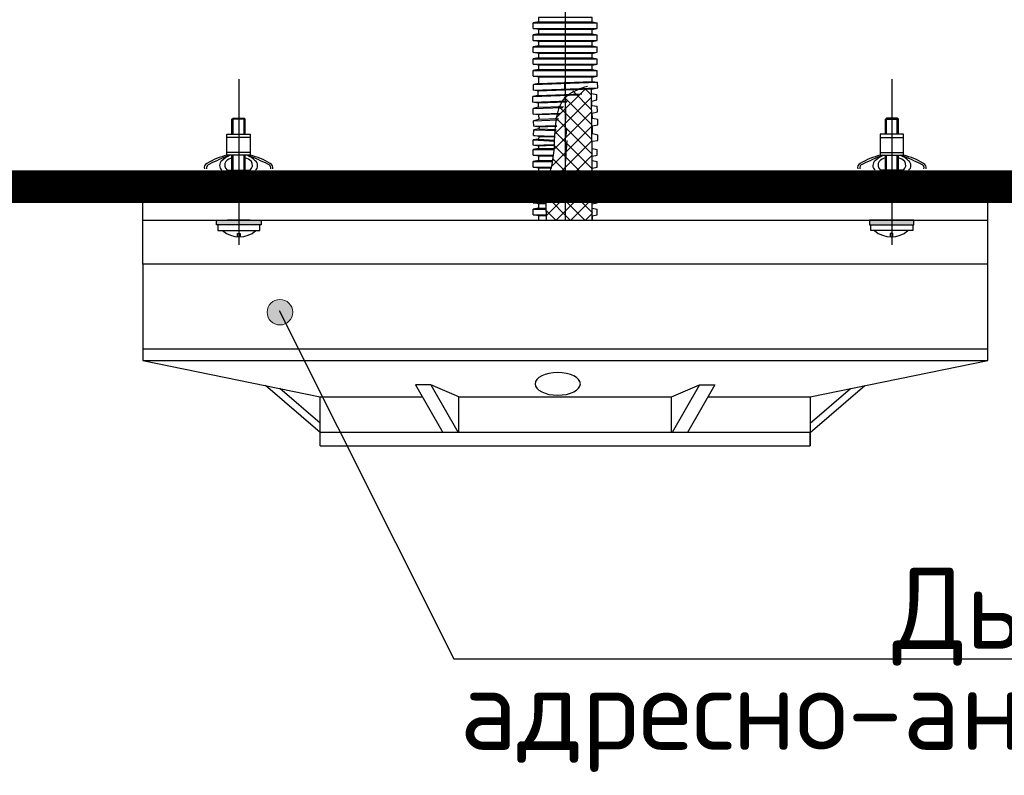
# Model space of a CAD drawing. Header units: millimetres. Extents: x -228268 to 1513407, y -439898 to -137408.
# Tile 18 of 128: x -117029 to -114571, y -244875 to -242989. Entities that reach past the tile are written whole.
import ezdxf
from ezdxf.enums import TextEntityAlignment as Align

# ---------------------------------------------------------------- set-up
doc = ezdxf.new("R2010")
doc.units = ezdxf.units.MM
doc.layers.add('Линия 0.3', color=7, linetype='Continuous', lineweight=30)
doc.layers.add('Эле-во', color=1, linetype='Continuous', lineweight=30)
doc.styles.add('Arial', font='arial.ttf', dxfattribs={"width": 0.9})
doc.styles.add('GOST', font='isocpeur.ttf')
doc.linetypes.add('Кабель в трубе', pattern='A,8,[133,ltypeshp.shx,S=1,R=0,X=10,Y=1.3],-3,[130,ltypeshp.shx,S=1.5,R=-45,X=-1.5,Y=0],8', length=19)

# ---------------------------------------------------------------- blocks, each defined once
blk = doc.blocks.new('vcBlockPos')
at = {"color": 0, "linetype": 'ByBlock', "lineweight": -2, "style": 'Arial'}
blk.add_attdef('ПОЗИЦИЯ', text='', height=250, dxfattribs=at).set_placement((0, 0), align=Align.BOTTOM_CENTER)
at = {"color": 0, "linetype": 'ByBlock', "lineweight": -2, "style": 'Arial', "flags": 1}
blk.add_attdef('КОЛИЧЕСТВО', text='', height=250, dxfattribs=at).set_placement((0, 0), align=Align.RIGHT)
at = {"color": 0, "linetype": 'ByBlock', "lineweight": -2, "style": 'Arial'}
blk.add_attdef('НТЕКСТ', text='', height=250, dxfattribs=at).set_placement((0, 0), align=Align.TOP_CENTER)
blk = doc.blocks.new('A$C83e4ce7a')
h = blk.add_hatch()
h.set_pattern_fill('ANSI37', color=256, scale=8.12853, angle=-90)
h.set_pattern_definition([(315, (9188.131, 16103.004), (18.24907, 18.24907), []), (45, (9188.131, 16103.004), (-18.24907, 18.24907), [])])
edge = h.paths.add_edge_path()
edge.add_line((-417, 440.9), (-484, 440.9))
edge.add_line((-484, 440.9), (-530.4, 440.9))
edge.add_spline(control_points=[(-530.4, 440.9), (-530.5, 444.5), (-530.6, 448), (-530.8, 451.6)], knot_values=[0, 0, 0, 0, 0.647749, 0.647749, 0.647749, 0.647749], degree=3, periodic=0)
edge.add_spline(control_points=[(-530.8, 451.6), (-530.8, 452.5), (-530.8, 453.3), (-530.8, 454.2)], knot_values=[0.647749, 0.647749, 0.647749, 0.647749, 0.803959, 0.803959, 0.803959, 0.803959], degree=3, periodic=0)
edge.add_spline(control_points=[(-530.8, 454.2), (-531, 458.8), (-531.1, 463.5), (-531.2, 468.1)], knot_values=[0.803959, 0.803959, 0.803959, 0.803959, 1.646523, 1.646523, 1.646523, 1.646523], degree=3, periodic=0)
edge.add_spline(control_points=[(-531.2, 468.1), (-531.2, 469), (-531.3, 469.9), (-531.3, 470.7)], knot_values=[1.646523, 1.646523, 1.646523, 1.646523, 1.803242, 1.803242, 1.803242, 1.803242], degree=3, periodic=0)
edge.add_spline(control_points=[(-531.3, 470.7), (-531.3, 474.3), (-531.4, 477.9), (-531.4, 481.4)], knot_values=[1.803242, 1.803242, 1.803242, 1.803242, 2.454823, 2.454823, 2.454823, 2.454823], degree=3, periodic=0)
edge.add_spline(control_points=[(-531.4, 481.4), (-531.4, 482.3), (-531.4, 483.2), (-531.4, 484)], knot_values=[2.454823, 2.454823, 2.454823, 2.454823, 2.612264, 2.612264, 2.612264, 2.612264], degree=3, periodic=0)
edge.add_spline(control_points=[(-531.4, 484), (-531.4, 488.7), (-531.3, 493.3), (-531.1, 498)], knot_values=[2.612264, 2.612264, 2.612264, 2.612264, 3.463582, 3.463582, 3.463582, 3.463582], degree=3, periodic=0)
edge.add_spline(control_points=[(-531.1, 498), (-531.1, 498.8), (-531.1, 499.7), (-531, 500.5)], knot_values=[3.463582, 3.463582, 3.463582, 3.463582, 3.622327, 3.622327, 3.622327, 3.622327], degree=3, periodic=0)
edge.add_spline(control_points=[(-531, 500.5), (-530.9, 504.1), (-530.7, 507.7), (-530.4, 511.3)], knot_values=[3.622327, 3.622327, 3.622327, 3.622327, 4.283709, 4.283709, 4.283709, 4.283709], degree=3, periodic=0)
edge.add_spline(control_points=[(-530.4, 511.3), (-530.3, 512.1), (-530.3, 513), (-530.2, 513.8)], knot_values=[4.283709, 4.283709, 4.283709, 4.283709, 4.443857, 4.443857, 4.443857, 4.443857], degree=3, periodic=0)
edge.add_spline(control_points=[(-530.2, 513.8), (-529.8, 518.5), (-529.3, 523.2), (-528.7, 527.8)], knot_values=[4.443857, 4.443857, 4.443857, 4.443857, 5.312179, 5.312179, 5.312179, 5.312179], degree=3, periodic=0)
edge.add_spline(control_points=[(-528.7, 527.8), (-528.6, 528.6), (-528.5, 529.5), (-528.3, 530.4)], knot_values=[5.312179, 5.312179, 5.312179, 5.312179, 5.474549, 5.474549, 5.474549, 5.474549], degree=3, periodic=0)
edge.add_spline(control_points=[(-528.3, 530.4), (-527.8, 534), (-527.2, 537.5), (-526.5, 541.1)], knot_values=[5.474549, 5.474549, 5.474549, 5.474549, 6.152639, 6.152639, 6.152639, 6.152639], degree=3, periodic=0)
edge.add_spline(control_points=[(-526.5, 541.1), (-526.3, 541.9), (-526.2, 542.8), (-526, 543.7)], knot_values=[6.152639, 6.152639, 6.152639, 6.152639, 6.317233, 6.317233, 6.317233, 6.317233], degree=3, periodic=0)
edge.add_spline(control_points=[(-526, 543.7), (-525.6, 545.6), (-524.5, 550.3), (-523.3, 554.9), (-522.5, 557.6)], knot_values=[6.317233, 6.317233, 6.317233, 6.317233, 6.685396, 7.211375, 7.211375, 7.211375, 7.211375], degree=3, periodic=0)
edge.add_spline(control_points=[(-522.5, 557.6), (-522.3, 558.5), (-522.1, 559.3), (-521.8, 560.2)], knot_values=[7.211375, 7.211375, 7.211375, 7.211375, 7.377862, 7.377862, 7.377862, 7.377862], degree=3, periodic=0)
edge.add_spline(control_points=[(-521.8, 560.2), (-520.8, 563.7), (-519.8, 567.3), (-518.9, 570.9)], knot_values=[7.377862, 7.377862, 7.377862, 7.377862, 8.062934, 8.062934, 8.062934, 8.062934], degree=3, periodic=0)
edge.add_spline(control_points=[(-518.9, 570.9), (-518.6, 571.8), (-518.4, 572.6), (-518.2, 573.5)], knot_values=[8.062934, 8.062934, 8.062934, 8.062934, 8.225706, 8.225706, 8.225706, 8.225706], degree=3, periodic=0)
edge.add_spline(control_points=[(-518.2, 573.5), (-517.7, 575.7), (-516.6, 580.2), (-515.7, 584.9), (-515.3, 587.4)], knot_values=[8.225706, 8.225706, 8.225706, 8.225706, 8.63311, 9.078229, 9.078229, 9.078229, 9.078229], degree=3, periodic=0)
edge.add_spline(control_points=[(-515.3, 587.4), (-515.1, 588.3), (-515, 589.1), (-514.8, 590)], knot_values=[9.078229, 9.078229, 9.078229, 9.078229, 9.231984, 9.231984, 9.231984, 9.231984], degree=3, periodic=0)
edge.add_spline(control_points=[(-514.8, 590), (-514.3, 593.5), (-513.8, 597.1), (-513.4, 600.7)], knot_values=[9.231984, 9.231984, 9.231984, 9.231984, 9.858096, 9.858096, 9.858096, 9.858096], degree=3, periodic=0)
edge.add_spline(control_points=[(-513.4, 600.7), (-513.4, 601.6), (-513.3, 602.5), (-513.2, 603.3)], knot_values=[9.858096, 9.858096, 9.858096, 9.858096, 10.006603, 10.006603, 10.006603, 10.006603], degree=3, periodic=0)
edge.add_spline(control_points=[(-513.2, 603.3), (-512.7, 607.9), (-512.4, 612.6), (-512.1, 617.2)], knot_values=[10.006603, 10.006603, 10.006603, 10.006603, 10.794748, 10.794748, 10.794748, 10.794748], degree=3, periodic=0)
edge.add_spline(control_points=[(-512.1, 617.2), (-512.1, 618.1), (-512, 619), (-512, 619.8)], knot_values=[10.794748, 10.794748, 10.794748, 10.794748, 10.939372, 10.939372, 10.939372, 10.939372], degree=3, periodic=0)
edge.add_line((-512, 619.8), (-512, 619.8))
edge.add_spline(control_points=[(-512, 619.8), (-511.9, 622.1), (-511.7, 624.4), (-511.6, 626.8)], knot_values=[10.939372, 10.939372, 10.939372, 10.939372, 11.32564, 11.32564, 11.32564, 11.32564], degree=3, periodic=0)
edge.add_spline(control_points=[(-511.6, 626.8), (-511.6, 627.8), (-511.6, 628.8), (-511.5, 629.8)], knot_values=[11.32564, 11.32564, 11.32564, 11.32564, 11.491321, 11.491321, 11.491321, 11.491321], degree=3, periodic=0)
edge.add_spline(control_points=[(-511.5, 629.8), (-511.4, 634.4), (-511.2, 639.1), (-511.1, 643.7)], knot_values=[11.491321, 11.491321, 11.491321, 11.491321, 12.263316, 12.263316, 12.263316, 12.263316], degree=3, periodic=0)
edge.add_spline(control_points=[(-511.1, 643.7), (-511.1, 644.6), (-511, 645.6), (-511, 646.5)], knot_values=[12.263316, 12.263316, 12.263316, 12.263316, 12.417274, 12.417274, 12.417274, 12.417274], degree=3, periodic=0)
edge.add_spline(control_points=[(-511, 646.5), (-510.9, 648.8), (-510.9, 651.2), (-510.8, 653.5)], knot_values=[12.417274, 12.417274, 12.417274, 12.417274, 12.806504, 12.806504, 12.806504, 12.806504], degree=3, periodic=0)
edge.add_spline(control_points=[(-510.8, 653.5), (-510.8, 654.5), (-510.7, 655.5), (-510.7, 656.5)], knot_values=[12.806504, 12.806504, 12.806504, 12.806504, 12.972761, 12.972761, 12.972761, 12.972761], degree=3, periodic=0)
edge.add_spline(control_points=[(-510.7, 656.5), (-510.6, 661.2), (-510.4, 665.9), (-510.1, 670.5)], knot_values=[12.972761, 12.972761, 12.972761, 12.972761, 13.759543, 13.759543, 13.759543, 13.759543], degree=3, periodic=0)
edge.add_spline(control_points=[(-510.1, 670.5), (-510.1, 671.4), (-510.1, 672.2), (-510, 673.1)], knot_values=[13.759543, 13.759543, 13.759543, 13.759543, 13.907586, 13.907586, 13.907586, 13.907586], degree=3, periodic=0)
edge.add_spline(control_points=[(-510, 673.1), (-509.9, 675.7), (-509.7, 678.2), (-509.5, 680.8)], knot_values=[13.907586, 13.907586, 13.907586, 13.907586, 14.349675, 14.349675, 14.349675, 14.349675], degree=3, periodic=0)
edge.add_spline(control_points=[(-509.5, 680.8), (-509.4, 681.7), (-509.3, 682.5), (-509.3, 683.4)], knot_values=[14.349675, 14.349675, 14.349675, 14.349675, 14.503223, 14.503223, 14.503223, 14.503223], degree=3, periodic=0)
edge.add_spline(control_points=[(-509.3, 683.4), (-508.8, 688.3), (-508.3, 693), (-507.6, 697.7)], knot_values=[14.503223, 14.503223, 14.503223, 14.503223, 15.354901, 15.354901, 15.354901, 15.354901], degree=3, periodic=0)
edge.add_spline(control_points=[(-507.6, 697.7), (-507.5, 698.7), (-507.3, 699.7), (-507.2, 700.7)], knot_values=[15.354901, 15.354901, 15.354901, 15.354901, 15.538209, 15.538209, 15.538209, 15.538209], degree=3, periodic=0)
edge.add_spline(control_points=[(-507.2, 700.7), (-506.5, 704.5), (-505.8, 708.2), (-504.9, 711.8)], knot_values=[15.538209, 15.538209, 15.538209, 15.538209, 16.243569, 16.243569, 16.243569, 16.243569], degree=3, periodic=0)
edge.add_spline(control_points=[(-504.9, 711.8), (-504.7, 712.7), (-504.5, 713.6), (-504.3, 714.5)], knot_values=[16.243569, 16.243569, 16.243569, 16.243569, 16.421039, 16.421039, 16.421039, 16.421039], degree=3, periodic=0)
edge.add_spline(control_points=[(-504.3, 714.5), (-502.9, 719.7), (-501.2, 724.6), (-499.1, 729.2)], knot_values=[16.421039, 16.421039, 16.421039, 16.421039, 17.448241, 17.448241, 17.448241, 17.448241], degree=3, periodic=0)
edge.add_spline(control_points=[(-499.1, 729.2), (-498.7, 730.2), (-498.3, 731.1), (-497.8, 732)], knot_values=[17.448241, 17.448241, 17.448241, 17.448241, 17.656485, 17.656485, 17.656485, 17.656485], degree=3, periodic=0)
edge.add_spline(control_points=[(-497.8, 732), (-495.8, 736.2), (-493.3, 740.2), (-490.5, 743.8)], knot_values=[17.656485, 17.656485, 17.656485, 17.656485, 18.615814, 18.615814, 18.615814, 18.615814], degree=3, periodic=0)
edge.add_spline(control_points=[(-490.5, 743.8), (-489.7, 744.8), (-488.9, 745.8), (-488.1, 746.7)], knot_values=[18.615814, 18.615814, 18.615814, 18.615814, 18.880118, 18.880118, 18.880118, 18.880118], degree=3, periodic=0)
edge.add_spline(control_points=[(-488.1, 746.7), (-486.2, 748.8), (-479.4, 755.5), (-470.6, 760.8), (-463.8, 764)], knot_values=[18.880118, 18.880118, 18.880118, 18.880118, 19.460314, 20.855251, 20.855251, 20.855251, 20.855251], degree=3, periodic=0)
edge.add_spline(control_points=[(-463.8, 764), (-461.1, 765.3), (-457.3, 764.6), (-454.5, 765.9)], knot_values=[20.855251, 20.855251, 20.855251, 20.855251, 21.418494, 21.418494, 21.418494, 21.418494], degree=3, periodic=0)
edge.add_spline(control_points=[(-454.5, 765.9), (-449.9, 767.8), (-441.4, 766.9), (-418.7, 767.7)], knot_values=[21.418494, 21.418494, 21.418494, 21.418494, 22.33164, 22.33164, 22.33164, 22.33164], degree=3, periodic=0)
edge.add_arc((-16322.7, 518.8), 15906, -0.28042, 0.89688, ccw=False)
h = blk.add_hatch(color=256)
h.dxf.hatch_style = 1
h.paths.add_polyline_path([(-1243.2, 429.1), (-1243.2, 440.9), (-1354.6, 440.9), (-1354.6, 429.1)])
h = blk.add_hatch(color=256)
h.dxf.hatch_style = 1
h.paths.add_polyline_path([(275.3, 429.1), (275.3, 440.9), (386.7, 440.9), (386.7, 429.1)])
at = {"lineweight": 20}
blk.add_hatch(color=256, dxfattribs=at).paths.add_polyline_path([(-1164.5, 211, 1), (-1228.2, 211, 1)])
for p, q in [((-551, 935.9), (-564, 933.3)), ((-417, 935.9), (-403.9, 933.3)), ((-564, 919.4), (-564, 933.3)), ((-564, 933.3), (-403.9, 933.3)), ((-551, 916.8), (-564, 919.4)), ((-564, 919.4), (-403.9, 919.4)), ((-417, 916.8), (-403.9, 919.4)), ((-403.9, 919.4), (-403.9, 933.3)), ((-551, 906.1), (-564, 903.5)), ((-564, 889.5), (-564, 903.5)), ((-564, 903.5), (-403.9, 903.5)), ((-564, 889.5), (-403.9, 889.6)), ((-551, 887), (-564, 889.5)), ((-417, 906.1), (-403.9, 903.5)), ((-417, 887), (-403.9, 889.6)), ((-403.9, 889.6), (-403.9, 903.5)), ((-550.9, 876.2), (-564, 873.6)), ((-564, 873.6), (-403.9, 873.7)), ((-564, 859.7), (-564, 873.6)), ((-417, 876.3), (-403.9, 873.7)), ((-403.9, 859.8), (-403.9, 873.7)), ((-564, 859.7), (-403.9, 859.8)), ((-550.9, 857.1), (-564, 859.7)), ((-550.9, 846.4), (-564, 843.8)), ((-564, 843.8), (-403.9, 843.9)), ((-564, 829.9), (-564, 843.8)), ((-417, 857.2), (-403.9, 859.8)), ((-417, 846.4), (-403.9, 843.9)), ((-403.9, 829.9), (-403.9, 843.9)), ((-550.9, 827.3), (-564, 829.9)), ((-564, 829.9), (-403.9, 829.9)), ((-550.9, 816.6), (-564, 814)), ((-564, 800.1), (-564, 814)), ((-564, 814), (-403.9, 814)), ((-417, 827.4), (-403.9, 829.9)), ((-417, 816.6), (-403.9, 814)), ((-403.9, 800.1), (-403.9, 814)), ((-1298.9, 792.4), (-1298.9, 379.4)), ((-550.9, 797.5), (-564, 800.1)), ((-564, 800.1), (-403.9, 800.1)), ((-417, 797.5), (-403.9, 800.1)), ((-416.7, 786.9), (-403.5, 785.2)), ((331, 792.4), (331, 379.4)), ((-563.5, 779.1), (-403.5, 785.2)), ((-550.5, 782.1), (-563.5, 779.1)), ((-563, 765.1), (-563.5, 779.1)), ((-563, 765.1), (-403, 771.3)), ((-549.8, 763.1), (-563, 765.1)), ((-484.6, 769.8), (-484.9, 786.5)), ((-418.7, 767.7), (-403, 771.3)), ((-418.4, 757), (-418.5, 762.4)), ((-403, 771.3), (-403.5, 785.2)), ((-565.2, 749.3), (-451.6, 753.3)), ((-552.2, 752.3), (-565.2, 749.3)), ((-564.7, 735.4), (-565.2, 749.3)), ((-564.7, 735.4), (-477.5, 738.4)), ((-418.4, 757), (-405.2, 754.9)), ((-417.7, 737.9), (-404.7, 741)), ((-417.3, 727.2), (-417.7, 737.9)), ((-404.7, 741), (-405.2, 754.9)), ((-551.6, 733.2), (-564.7, 735.4)), ((-551.2, 722.5), (-564.2, 719.5)), ((-564.2, 719.5), (-490.2, 722.1)), ((-563.7, 705.6), (-564.2, 719.5)), ((-417.3, 727.2), (-404.1, 725.1)), ((-403.7, 711.2), (-404.1, 725.1)), ((-1316.1, 692.7), (-1313, 695.7)), ((-1316.1, 655.5), (-1316.1, 692.7)), ((-1283.1, 692.7), (-1316.1, 692.7)), ((-1313, 695.7), (-1285.9, 695.7)), ((-1313, 655.5), (-1313, 692.7)), ((-1285.9, 695.7), (-1283.1, 692.7)), ((-1285.9, 655.5), (-1285.9, 692.7)), ((-1283.1, 655.5), (-1283.1, 692.7)), ((-563.7, 705.6), (-496.7, 707.9)), ((-550.5, 703.4), (-563.7, 705.6)), ((-550.1, 692.2), (-563.1, 689.1)), ((-563.1, 689.1), (-501.7, 691.5)), ((-562.6, 675.2), (-563.1, 689.1)), ((-416.6, 708.1), (-403.7, 711.2)), ((-416.2, 695.1), (-416.6, 708.1)), ((-416.2, 695.1), (-402.8, 693)), ((-402.3, 679.1), (-402.8, 693)), ((318, 695.7), (315.2, 692.7)), ((315.2, 655.5), (315.2, 692.7)), ((315.2, 692.7), (348.2, 692.7)), ((345.1, 695.7), (318, 695.7)), ((318, 655.5), (318, 692.7)), ((348.2, 692.7), (345.1, 695.7)), ((345.1, 655.5), (345.1, 692.7)), ((348.2, 655.5), (348.2, 692.7)), ((-563.1, 652.3), (-562.7, 666.2)), ((-549.6, 668.4), (-562.7, 666.2)), ((-562.7, 666.2), (-506.9, 664.7)), ((-562.6, 675.2), (-504.7, 677.5)), ((-549.4, 673.1), (-562.6, 675.2)), ((-481.9, 651.2), (-480.3, 667.8)), ((-415.7, 656.8), (-415.6, 675.9)), ((-415.6, 675.9), (-402.3, 679.1)), ((-1328.7, 602.7), (-1328.7, 655.5)), ((-1328.7, 655.5), (-1270.3, 655.5)), ((-1270.3, 647.5), (-1328.7, 647.5)), ((-1270.3, 655.5), (-1270.3, 602.7)), ((-564, 627.9), (-563.8, 641.4)), ((-550.6, 643.2), (-563.8, 641.4)), ((-563.8, 641.4), (-510.4, 638.1)), ((-550.1, 649.4), (-563.1, 652.3)), ((-563.1, 652.3), (-508.8, 650.8)), ((-417, 637.6), (-403, 640)), ((-415.7, 656.8), (-402.6, 653.9)), ((-403, 640), (-402.6, 653.9)), ((360.8, 655.5), (302.4, 655.5)), ((302.4, 655.5), (302.4, 602.7)), ((302.4, 647.5), (360.8, 647.5)), ((360.8, 602.7), (360.8, 655.5)), ((-564, 627.9), (-511.5, 629.8)), ((-550.9, 625.7), (-564, 627.9)), ((-551, 619.8), (-564, 617.2)), ((-564, 603.3), (-564, 617.2)), ((-564, 617.2), (-512.1, 617.2)), ((-417, 619.8), (-417, 637.6)), ((-417, 619.8), (-403.9, 617.3)), ((-403.9, 603.3), (-403.9, 617.3)), ((-1270.3, 609.6), (-1328.7, 609.6)), ((-1270.3, 602.7), (-1328.7, 602.7)), ((-1316.1, 565.5), (-1316.1, 602.7)), ((-1313, 565.5), (-1313, 602.7)), ((-1285.9, 565.5), (-1285.9, 602.7)), ((-1283.1, 565.5), (-1283.1, 602.7)), ((-551, 600.7), (-564, 603.3)), ((-564, 603.3), (-513.2, 603.3)), ((-551, 590), (-564, 587.4)), ((-417, 600.7), (-403.9, 603.3)), ((-417, 590), (-417, 600.7)), ((-417, 590), (-403.9, 587.4)), ((302.4, 609.6), (360.8, 609.6)), ((302.4, 602.7), (360.8, 602.7)), ((315.2, 565.5), (315.2, 602.7)), ((318, 565.5), (318, 602.7)), ((345.1, 565.5), (345.1, 602.7)), ((348.2, 565.5), (348.2, 602.7)), ((-1327.2, 565.5), (-1270.6, 565.5)), ((-564, 573.5), (-564, 587.4)), ((-564, 587.4), (-515.3, 587.4)), ((-551, 570.9), (-564, 573.5)), ((-564, 573.5), (-518.2, 573.5)), ((-417, 570.9), (-403.9, 573.5)), ((-417, 560.2), (-417, 570.9)), ((-403.9, 573.5), (-403.9, 587.4)), ((359.3, 565.5), (302.7, 565.5)), ((-550.9, 560.2), (-564, 557.6)), ((-564, 543.7), (-564, 557.6)), ((-564, 557.6), (-522.5, 557.6)), ((-550.9, 541.1), (-564, 543.7)), ((-564, 543.7), (-526, 543.7)), ((-484, 538), (-484, 554.6)), ((-417, 560.2), (-403.9, 557.6)), ((-417, 541.1), (-403.9, 543.7)), ((-417, 530.4), (-417, 541.1)), ((-403.9, 543.7), (-403.9, 557.6)), ((-550.9, 530.4), (-564, 527.8)), ((-564, 513.8), (-564, 527.8)), ((-564, 527.8), (-528.7, 527.8)), ((-417, 530.4), (-403.9, 527.8)), ((-403.9, 513.9), (-403.9, 527.8)), ((-550.9, 511.3), (-564, 513.8)), ((-564, 513.8), (-530.2, 513.8)), ((-550.9, 500.5), (-564, 497.9)), ((-564, 497.9), (-531.1, 498)), ((-564, 484), (-564, 497.9)), ((-417, 511.3), (-403.9, 513.9)), ((-417, 500.6), (-417, 511.3)), ((-417, 500.6), (-403.9, 498)), ((-403.9, 484), (-403.9, 498)), ((-550.9, 481.4), (-564, 484)), ((-564, 484), (-531.4, 484)), ((-550.9, 470.7), (-564, 468.1)), ((-564, 454.2), (-564, 468.1)), ((-564, 468.1), (-531.2, 468.1)), ((-417, 481.5), (-403.9, 484)), ((-417, 470.7), (-417, 481.5)), ((-417, 470.7), (-403.9, 468.1)), ((-403.9, 454.2), (-403.9, 468.1)), ((-550.9, 451.6), (-564, 454.2)), ((-564, 454.2), (-530.8, 454.2)), ((-417, 451.6), (-403.9, 454.2)), ((-417, 451.6), (-417, 440.9)), ((-1246.5, 429.1), (-1351.6, 429.1)), ((-1351.6, 429.1), (-1351.6, 414.6)), ((-1270.6, 440.9), (-1327.2, 440.9)), ((-1246.5, 414.6), (-1246.5, 429.1)), ((-576.8, 440.9), (-484, 440.9)), ((278.6, 429.1), (383.7, 429.1)), ((278.6, 414.6), (278.6, 429.1)), ((302.7, 440.9), (359.3, 440.9)), ((383.7, 429.1), (383.7, 414.6)), ((-1351.6, 414.6), (-1246.5, 414.6)), ((383.7, 414.6), (278.6, 414.6))]:
    blk.add_line(p, q)
for points in [[(-551, 946.6), (-551, 935.9), (-417, 935.9), (-417, 946.6)], [(-551, 916.8), (-551, 906.1), (-417, 906.1), (-417, 916.8)], [(-551, 887), (-550.9, 876.2), (-417, 876.3), (-417, 887)], [(-550.9, 857.1), (-550.9, 846.4), (-417, 846.4), (-417, 857.2)], [(-550.9, 827.3), (-550.9, 816.6), (-417, 816.6), (-417, 827.4)], [(-550.9, 797.5), (-550.5, 782.1), (-416.7, 786.8), (-417, 797.5)], [(-1243.2, 440.9), (-1243.2, 429.1), (-1354.6, 429.1), (-1354.6, 440.9)], [(275.3, 440.9), (275.3, 429.1), (386.7, 429.1), (386.7, 440.9)]]:
    blk.add_lwpolyline(points, close=True)
for points in [[(-418.5, 762.4), (-418.7, 767.7), (-552.6, 763), (-552.2, 752.3), (-442.8, 756.2)], [(-480.2, 735.7), (-551.6, 733.2), (-551.2, 722.5), (-488.6, 724.7)], [(-497.7, 705.3), (-550.5, 703.4), (-550.1, 692.7), (-501, 694.4)], [(-505.2, 674.9), (-549.4, 673.1), (-549.6, 668.4), (-506.5, 667.3)], [(-509.2, 647.8), (-550.2, 648.8), (-550.6, 643.4), (-510.1, 640.9)], [(-511.6, 626.8), (-551, 625.2), (-551, 619.8), (-512, 619.8)], [(-513.4, 600.7), (-551, 600.7), (-551, 590), (-514.8, 590)], [(-518.9, 570.9), (-551, 570.9), (-550.9, 560.2), (-521.8, 560.2)], [(-526.5, 541.1), (-550.9, 541.1), (-550.9, 530.4), (-528.3, 530.4)], [(-530.4, 511.3), (-550.9, 511.3), (-550.9, 500.5), (-531, 500.5)], [(-531.4, 481.4), (-550.9, 481.4), (-550.9, 470.7), (-531.3, 470.7)], [(-530.8, 451.6), (-550.9, 451.6), (-550.9, 440.9), (-530.4, 440.9)], [(-1302.2, 399.2), (-1302.2, 407.9), (-1295.5, 407.9), (-1295.5, 399.1)], [(334.3, 399.2), (334.3, 407.9), (327.6, 407.9), (327.6, 399.1)], [(-1198.2, 215.7), (-762, -653.9), (5263.2, -653.9)]]:
    blk.add_lwpolyline(points)
at = {"color": 251, "ltscale": 25, "true_color": 0x636466, "const_width": 81.3}
blk.add_lwpolyline([(-4587.7, 524.7), (3688.2, 524.7)], dxfattribs=at)
at = {"color": 0}
for points in [[(-484.2, 750.6, 0), (-483.1, 692, 0)], [(-480.3, 639.8, 0), (-484, 581.7, 0)], [(-484, 518.8, 0), (-484, 460.1, 0)]]:
    blk.add_polyline3d(points, dxfattribs=at)
at = {"lineweight": 20}
blk.add_circle((-1196.3, 211), 31.9, dxfattribs=at)
for centre, radius, start, end in [((-16322.7, 518.8), 15906, 359.71958, 0.89688), ((-1293, 444.3), 162.4, 102.6845, 121.7495), ((974.2, -4560), 5651.1, 113.9949, 114.5342), ((-1298, 545.8), 61.2, 111.636, 134.7787), ((-1303.2, 558), 40.8, 108.0822, 133.6572), ((-1295.8, 558), 40.8, 46.3428, 71.9178), ((-1301, 545.8), 61.2, 45.2213, 68.364), ((-3573.2, -4560), 5651.1, 65.4658, 66.0051), ((-1306, 444.3), 162.4, 58.2505, 77.3155), ((338.1, 444.3), 162.4, 102.6845, 121.7495), ((2605.3, -4560), 5651.1, 113.9949, 114.5342), ((333.1, 545.8), 61.2, 111.636, 134.7787), ((327.9, 558), 40.8, 108.0822, 133.6572), ((335.3, 558), 40.8, 46.3428, 71.9178), ((330.1, 545.8), 61.2, 45.2213, 68.364), ((-1942.1, -4560), 5651.1, 65.4658, 66.0051), ((325.1, 444.3), 162.4, 58.2505, 77.3155), ((-1374.4, 572.3), 10.9, 112.0267, 199.499), ((-1369.3, 570.8), 10.5, 106.4751, 192.0421), ((-1331.9, 577.3), 15.1, 127.4398, 231.505), ((-1316.6, 578.3), 17.4, 148.0349, 227.3243), ((-1282.4, 578.3), 17.4, 312.6757, 31.9651), ((-1267, 577.3), 15.1, 308.495, 52.5602), ((-1229.6, 570.8), 10.5, 347.9579, 73.5249), ((-1224.6, 572.3), 10.9, 340.501, 67.9733), ((256.7, 572.3), 10.9, 112.0267, 199.499), ((261.7, 570.8), 10.5, 106.4751, 192.0421), ((299.1, 577.3), 15.1, 127.4398, 231.505), ((314.5, 578.3), 17.4, 148.0349, 227.3243), ((348.7, 578.3), 17.4, 312.6757, 31.9651), ((364, 577.3), 15.1, 308.495, 52.5602), ((401.4, 570.8), 10.5, 347.9579, 73.5249), ((406.5, 572.3), 10.9, 340.501, 67.9733), ((-1297.8, 462.6), 63.5, 228.9959, 311.0041), ((329.9, 462.6), 63.5, 228.9959, 311.0041)]:
    blk.add_arc(centre, radius, start, end)
blk.add_spline([(-530.4, 440.9), (-524.7, 549.4), (-516.7, 580.1), (-478.3, 752.1), (-428, 775.7)], degree=3)
at = {"layer": 'Линия 0.3', "color": 0, "ltscale": 100}
for p, q in [((-1538.8, 330.8), (-1538.8, 495.2)), ((570.9, 330.8), (570.9, 495.2)), ((-1538.8, 440.9), (570.9, 440.9)), ((570.9, 330.8), (-1538.8, 330.8)), ((-1538.8, 330.8), (-1538.8, 90.4)), ((570.9, 90.4), (570.9, 330.8)), ((-1538.8, 120), (570.9, 120)), ((-1538.8, 90.4), (570.9, 90.4)), ((-1538.8, 90.4), (-1095.7, 0)), ((127.6, 0), (570.9, 90.4)), ((-1095.7, -89.3), (-1231.9, 27.8)), ((-819.6, 30.1), (-857.8, 30.1)), ((-857.8, 30.1), (-789.4, -89.3)), ((-749.8, 0), (-819.6, 30.1)), ((-819.6, 30.1), (-751.3, -89.3)), ((-218.3, 0), (-148.5, 30.1)), ((-148.5, 30.1), (-216.8, -89.3)), ((-110.4, 30.1), (-178.7, -89.3)), ((-148.5, 30.1), (-110.4, 30.1)), ((127.6, -89.3), (263.8, 27.8)), ((-1095.7, -65.9), (-1196.3, 20.5)), ((-1095.7, -122.6), (-1095.7, 0)), ((-1095.7, 0), (-840.6, 0)), ((-749.8, 0), (-218.3, 0)), ((-749.8, -89.3), (-749.8, 0)), ((-218.3, -89.3), (-218.3, 0)), ((-127.6, 0), (127.6, 0)), ((127.6, -65.9), (228.2, 20.5)), ((127.6, 0), (127.6, -122.6)), ((127.6, -89.3), (-1095.7, -89.3)), ((127.6, -122.6), (127.6, -89.3)), ((-1095.7, -122.6), (127.6, -122.6))]:
    blk.add_line(p, q, dxfattribs=at)
at = {"layer": 'Линия 0.3', "color": 0, "ltscale": 100, "extrusion": (0, 0, -1)}
blk.add_ellipse((-502.7, 32), major_axis=(56.7, 0), ratio=0.497587, dxfattribs=at)
at = {"layer": 'Эле-во', "linetype": 'Кабель в трубе', "ltscale": 12}
blk.add_lwpolyline([(-484, 1566.1), (-484, 440.9)], dxfattribs=at)
ref = blk.add_blockref('vcBlockPos', (2250.6, -653.9), dxfattribs=dict(xscale=81.28530126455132, yscale=81.28530126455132, zscale=81.28530126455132))
ref.add_attrib('ПОЗИЦИЯ', 'Дымовой оптико-электронный ', dxfattribs={"color": 0, "linetype": 'ByBlock', "lineweight": -2, "height": 203.213, "style": 'GOST'}).set_placement((2372.5, -629.5), align=Align.CENTER)
ref.add_attrib('НТЕКСТ', 'адресно-аналоговый извещатель. ДИП-34А-03', dxfattribs={"color": 0, "linetype": 'ByBlock', "lineweight": -2, "height": 203.213, "style": 'GOST'}).set_placement((2250.6, -678.2), align=Align.TOP_CENTER)

msp = doc.modelspace()

# ---------------------------------------------------------------- block references
at = {"lineweight": -3, "ltscale": 10000}
msp.add_blockref('A$C83e4ce7a', (-115183.2, -243930.1), dxfattribs=at)

doc.saveas('drawing.dxf')
